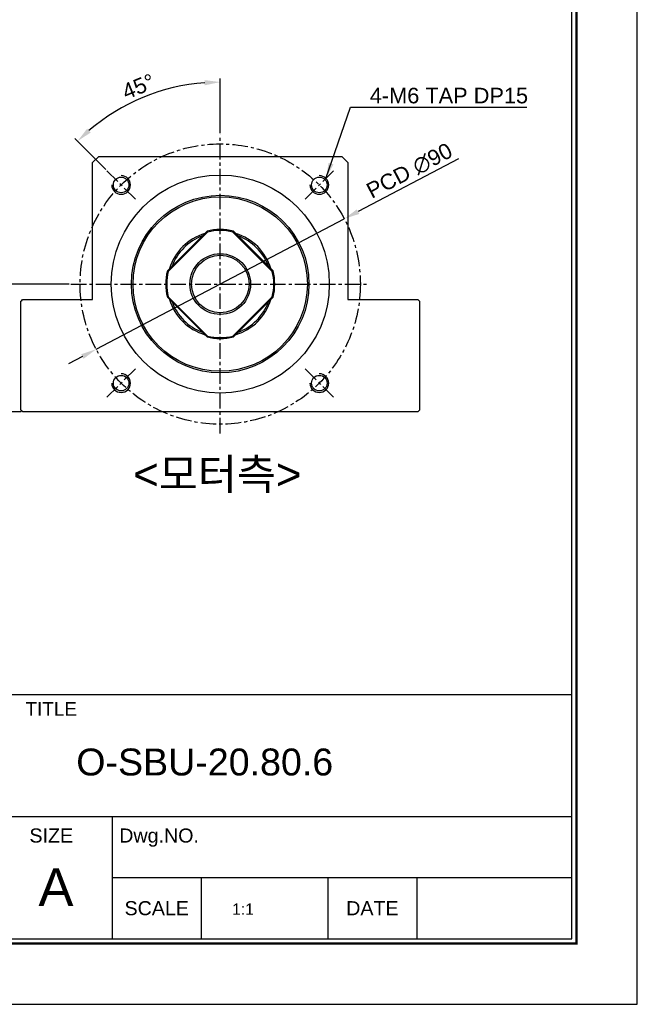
# Model space of a CAD drawing. Header units: millimetres. Extents: x 876 to 1770, y 469 to 1102.
# Tile 3 of 4: x 1572 to 1770, y 469 to 785. Entities that reach past the tile are written whole.
import ezdxf
from ezdxf.enums import TextEntityAlignment as Align

# ---------------------------------------------------------------- set-up
doc = ezdxf.new("R2010")
doc.units = ezdxf.units.MM
doc.linetypes.add('CENTER', pattern=[2, 1.25, -0.25, 0.25, -0.25])
for name, color, linetype in [('S1', 1, 'CENTER'), ('Z5', 7, 'Continuous'), ('Z7', 7, 'Continuous')]:
    doc.layers.add(name, color=color, linetype=linetype)
doc.styles.get("Standard").update_dxf_attribs({"font": 'arial.ttf'})
doc.dimstyles.new('S5', dxfattribs={"dimtxt": 5, "dimasz": 5, "dimexe": 1.2, "dimexo": 0.5, "dimgap": 1.2, "dimtad": 1, "dimdec": 3, "dimzin": 11, "dimdsep": 46, "dimtxsty": 'Standard', "dimcen": 0, "dimclrd": 5, "dimclre": 5, "dimclrt": 3, "dimadec": 0, "dimazin": 0, "dimtp": 3e-09, "dimtfac": 0.7, "dimtdec": 3, "dimtmove": 0, "dimatfit": 3, "dimfxl": 1.25, "dimtolj": 1, "dimtzin": 11, "dimarcsym": 0})

# ---------------------------------------------------------------- blocks, each defined once
blk = doc.blocks.new('*D103')
at = {"color": 5, "lineweight": -2, "ltscale": 4}
for p, q in [((1712.576230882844, 740.7650518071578), (1680.337871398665, 723.8257594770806)), ((1596.240271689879, 679.6375982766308), (1675.911681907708, 721.5000667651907)), ((1591.814082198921, 677.3119055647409), (1587.387892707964, 674.9862128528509))]:
    blk.add_line(p, q, dxfattribs=at)
at = {"color": 5}
for points in [[(1679.950255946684, 724.5634577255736), (1680.725486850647, 723.0880612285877), (1675.911681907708, 721.5000667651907)], [(1592.201697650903, 676.5742073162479), (1591.426466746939, 678.0496038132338), (1596.240271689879, 679.6375982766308)]]:
    blk.add_solid(points, dxfattribs=at)
at = {"layer": 'Defpoints', "color": 0}
for p in [(1675.911681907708, 721.5000667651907), (1596.240271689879, 679.6375982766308)]:
    blk.add_point(p, dxfattribs=at)
at = {"color": 3, "insert": (1696.859500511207, 736.9042186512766), "char_height": 5, "attachment_point": 5, "rotation": 27.7191886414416}
blk.add_mtext('\\A1;PCD ∅90', dxfattribs=at)
blk = doc.blocks.new('*D104')
at = {"color": 5, "lineweight": -2, "ltscale": 4}
for p, q in [((1636.075976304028, 749.0688332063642), (1636.075976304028, 766.618591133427)), ((1599.348459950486, 737.296349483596), (1589.371744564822, 747.2730647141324))]:
    blk.add_line(p, q, dxfattribs=at)
blk.add_arc((1636.075976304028, 700.5688337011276), 64.84975743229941, 94.41867348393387, 130.5813269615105, dxfattribs=at)
at = {"color": 5}
for points in [[(1631.111818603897, 764.3931240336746), (1631.047567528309, 766.0585517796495), (1636.075976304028, 765.418591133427)], [(1593.323374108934, 750.4326790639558), (1594.455576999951, 749.2096114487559), (1590.220272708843, 746.4245365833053)]]:
    blk.add_solid(points, dxfattribs=at)
at = {"layer": 'Defpoints', "color": 0}
for p in [(1619.291623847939, 763.2088891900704), (1636.075976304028, 748.5688332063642), (1599.702013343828, 736.9427960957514), (1608.810329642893, 727.8344799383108), (1636.075976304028, 652.5688325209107)]:
    blk.add_point(p, dxfattribs=at)
at = {"color": 3, "insert": (1609.81048969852, 763.9793269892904), "char_height": 5, "attachment_point": 5, "rotation": 22.500000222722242}
blk.add_mtext('\\A1;45%%d', dxfattribs=at)
blk = doc.blocks.new('*D118')
at = {"color": 5, "lineweight": -2, "ltscale": 4}
for p, q in [((1587.575977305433, 700.5688325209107), (1550.16550447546, 700.5688325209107)), ((1551.36550447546, 695.5688325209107), (1551.36550447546, 664.5688325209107)), ((1572.075978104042, 659.5688325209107), (1550.16550447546, 659.5688325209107))]:
    blk.add_line(p, q, dxfattribs=at)
at = {"color": 5}
for points in [[(1552.198837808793, 695.5688325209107), (1550.532171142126, 695.5688325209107), (1551.36550447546, 700.5688325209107)], [(1550.532171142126, 664.5688325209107), (1552.198837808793, 664.5688325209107), (1551.36550447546, 659.5688325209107)]]:
    blk.add_solid(points, dxfattribs=at)
at = {"layer": 'Defpoints', "color": 0}
for p in [(1588.075977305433, 700.5688325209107), (1551.36550447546, 659.5688325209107), (1572.575978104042, 659.5688325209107)]:
    blk.add_point(p, dxfattribs=at)
at = {"color": 3, "insert": (1546.008160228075, 680.0688325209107), "char_height": 5, "attachment_point": 5, "rotation": 90}
blk.add_mtext('\\A1;41{\\H3.500000;\\S 0^ -0.05;}', dxfattribs=at)
blk = doc.blocks.new('란표제')
at = {"layer": 'Z7', "color": 0}
for p, q in [((297.0000000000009, 0), (297.0000000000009, 210)), ((0, 0), (297.0000000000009, 0))]:
    blk.add_line(p, q, dxfattribs=at)
at = {"layer": 'Z7'}
for p, q in [((290.0000000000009, 33), (160.0000000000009, 33)), ((290.0000000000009, 20), (186.0000000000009, 20)), ((241.0000000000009, 20), (241.0000000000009, 7)), ((290.0000000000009, 13.5), (241.0000000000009, 13.5)), ((250.5000000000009, 13.5), (250.5000000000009, 7)), ((264.0000000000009, 13.5), (264.0000000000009, 7)), ((273.5000000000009, 13.5), (273.5000000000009, 7))]:
    blk.add_line(p, q, dxfattribs=at)
at = {"layer": 'Z7', "const_width": 0.25}
blk.add_lwpolyline([(290.5000000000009, 6.5), (290.5000000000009, 203.5), (10, 203.5), (10, 6.5)], close=True, dxfattribs=at)
at = {"layer": 'Z7'}
blk.add_lwpolyline([(290.0000000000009, 7), (290.0000000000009, 203), (10.5, 203), (10.5, 7)], close=True, dxfattribs=at)
at = {"layer": 'Z5', "ltscale": 0.5}
for tag, p, height in [('TITLE', (237.1657184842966, 24.40589700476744), 2.5), ('도번', (251.1811757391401, 15.64243272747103), 2.5), ('SCALE', (253.7810780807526, 9.552501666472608), 1.2), ('DATE', (277.0199167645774, 9.511328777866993), 1.2)]:
    blk.add_attdef(tag, p, '', height=height, dxfattribs=at)
at = {"layer": 'Z7'}
for s, height, p in [('TITLE', 1.444, (234.5000000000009, 31.5)), ('SIZE', 1.5, (234.5000000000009, 18)), ('Dwg.NO.', 1.5, (246.0000000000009, 18)), ('A', 4, (235.0000000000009, 12.5)), ('SCALE', 1.5, (245.7500000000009, 10.25)), ('DATE', 1.5, (268.7500000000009, 10.25))]:
    blk.add_text(s, height=height, dxfattribs=at).set_placement(p, align=Align.MIDDLE_CENTER)
for tag, p in [('필렛', (179.2500000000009, 10.89999999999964)), ('모따기', (179.2500000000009, 8.299999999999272))]:
    blk.add_attdef(tag, text='', height=1.15, dxfattribs=at).set_placement(p, align=Align.MIDDLE_LEFT)

msp = doc.modelspace()

# ---------------------------------------------------------------- linework, layer by layer
at = {"color": 7, "linetype": 'Continuous', "lineweight": 25}
for p, q in [((1595.075976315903, 739.5688328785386), (1597.075972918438, 741.5688332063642)), ((1597.075972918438, 741.5688332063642), (1675.075974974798, 741.5688332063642)), ((1675.075974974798, 741.5688332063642), (1677.075975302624, 739.5688328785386)), ((1595.075976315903, 695.5688330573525), (1595.075976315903, 739.5688328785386)), ((1677.075975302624, 739.5688328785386), (1677.075975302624, 695.5688330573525)), ((1619.095600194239, 704.8016598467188), (1631.84314897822, 717.5492086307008)), ((1631.996172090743, 717.2779676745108), (1619.366841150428, 704.6486367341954)), ((1631.84314897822, 717.5492086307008), (1631.996172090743, 717.2779676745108)), ((1640.155780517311, 717.2779676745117), (1640.308803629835, 717.5492086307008)), ((1652.785111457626, 704.6486367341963), (1640.155780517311, 717.2779676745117)), ((1640.308803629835, 717.5492086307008), (1653.056352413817, 704.8016598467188)), ((1619.366841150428, 704.6486367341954), (1619.095600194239, 704.8016598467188)), ((1653.056352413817, 704.8016598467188), (1652.785111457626, 704.6486367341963)), ((1572.325973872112, 695.3188325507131), (1572.575978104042, 695.5688330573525)), ((1572.575978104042, 695.5688330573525), (1595.075976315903, 695.5688330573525)), ((1619.095600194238, 696.3360051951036), (1619.366841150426, 696.489028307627)), ((1631.84314897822, 683.5884564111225), (1619.095600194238, 696.3360051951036)), ((1619.366841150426, 696.489028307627), (1631.996172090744, 683.8596973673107)), ((1640.155780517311, 683.8596973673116), (1652.785111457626, 696.4890283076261)), ((1653.056352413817, 696.3360051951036), (1640.308803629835, 683.5884564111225)), ((1652.785111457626, 696.4890283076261), (1653.056352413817, 696.3360051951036)), ((1677.075975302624, 695.5688330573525), (1699.575974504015, 695.5688330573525)), ((1699.575974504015, 695.5688330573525), (1700.075974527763, 695.0688320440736)), ((1572.075977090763, 695.0688320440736), (1572.325973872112, 695.3188325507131)), ((1572.075977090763, 660.0688325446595), (1572.075977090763, 695.0688320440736)), ((1700.075974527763, 695.0688320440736), (1700.075974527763, 660.0688325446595)), ((1631.996172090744, 683.8596973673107), (1631.84314897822, 683.5884564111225)), ((1640.308803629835, 683.5884564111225), (1640.155780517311, 683.8596973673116)), ((1572.325973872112, 659.8188325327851), (1572.075977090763, 660.0688325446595)), ((1572.575978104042, 659.5688325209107), (1572.325973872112, 659.8188325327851)), ((1699.575974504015, 659.5688325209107), (1572.575978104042, 659.5688325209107)), ((1700.075974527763, 660.0688325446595), (1699.575974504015, 659.5688325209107))]:
    msp.add_line(p, q, dxfattribs=at)
for centre, radius in [((1636.075976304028, 700.5688325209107), 35.00000000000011), ((1604.256171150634, 732.3886376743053), 2.5), ((1667.895781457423, 732.3886376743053), 2.5), ((1636.075976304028, 700.5688325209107), 28.49999999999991), ((1636.075976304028, 700.5688325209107), 27.99999999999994), ((1636.075976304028, 700.5688325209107), 9.750000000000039), ((1636.075976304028, 700.5688325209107), 9.249999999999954), ((1604.256171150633, 668.7490273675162), 2.500000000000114), ((1667.895781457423, 668.7490273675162), 2.5)]:
    msp.add_circle(centre, radius, dxfattribs=at)
at = {"color": 5}
for centre in [(1604.256171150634, 732.3886376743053), (1667.895781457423, 732.3886376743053), (1604.256171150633, 668.7490273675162), (1667.895781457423, 668.7490273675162)]:
    msp.add_arc(centre, 3, 180, 90, dxfattribs=at)
at = {"color": 7, "linetype": 'Continuous', "lineweight": 25}
for radius, start, end in [(17.50000000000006, 76.00271913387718, 103.9972808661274), (17.20000000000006, 76.278781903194, 103.7212180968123), (17, 106.9275130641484, 163.0724869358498), (16.50000000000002, 110.3800226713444, 159.6199773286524), (17, 16.92751306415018, 73.07248693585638), (16.50000000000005, 20.38002267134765, 69.61997732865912), (17.49999999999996, 166.0027191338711, 193.9972808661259), (17.20000000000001, 166.2787819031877, 193.721218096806), (17.20000000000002, 346.278781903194, 13.72121809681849), (17.50000000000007, 346.0027191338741, 13.99728086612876), (16.99999999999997, 196.9275130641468, 253.0724869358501), (17, 286.9275130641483, 343.0724869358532), (16.5, 200.3800226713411, 249.6199773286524), (16.50000000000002, 290.3800226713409, 339.6199773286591), (17.49999999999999, 256.002719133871, 283.9972808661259), (17.20000000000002, 256.2787819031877, 283.7212180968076)]:
    msp.add_arc((1636.075976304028, 700.5688325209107), radius, start, end, dxfattribs=at)
at = {"layer": 'S1', "ltscale": 4}
for p, q in [((1636.075976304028, 652.5688325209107), (1636.075976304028, 748.5688332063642)), ((1608.810329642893, 727.8344799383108), (1599.702013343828, 736.9427960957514)), ((1663.341623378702, 727.8344795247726), (1672.449939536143, 736.942795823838)), ((1588.075977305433, 700.5688325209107), (1684.075976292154, 700.5688325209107)), ((1608.810329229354, 673.3031862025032), (1599.702013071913, 664.1948699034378)), ((1663.341622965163, 673.3031857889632), (1672.449939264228, 664.1948696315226))]:
    msp.add_line(p, q, dxfattribs=at)
msp.add_circle((1636.075976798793, 700.5688325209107), 44.99999965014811, dxfattribs=at)

# ---------------------------------------------------------------- block references
at = {"ltscale": 5}
ref = msp.add_blockref('란표제', (875.721497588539, 469.2925464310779), dxfattribs=dict(at, xscale=3.011052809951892, yscale=3.011052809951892, zscale=3.011052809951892))
ref.add_attrib('TITLE', 'O-SBU-20.80.6', (1589.840000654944, 542.7799911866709), dxfattribs={"layer": 'Z5', "ltscale": 0.5, "height": 8.64})
ref.add_attrib('SCALE', '1:1', (1639.869725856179, 498.0556334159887), dxfattribs={"layer": 'Z5', "ltscale": 0.5, "height": 3.613263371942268})

# ---------------------------------------------------------------- texts
at = {"color": 3, "ltscale": 4, "attachment_point": 7}
for s, insert, char_height in [('4-M6 TAP DP15', (1684.087497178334, 758.5221574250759), 5), ('<모터측>', (1608.16775085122, 633.4473826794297), 10)]:
    msp.add_mtext(s, dxfattribs=dict(at, insert=insert, char_height=char_height))

# ---------------------------------------------------------------- dimensions: what is measured, and where the dimension line sits
at = {"ltscale": 4}
dim = msp.add_angular_dim_2l(base=(1619.291623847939, 763.2088891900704), line1=((1636.075976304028, 652.5688325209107), (1636.075976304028, 748.5688332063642)), line2=((1608.810329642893, 727.8344799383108), (1599.702013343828, 736.9427960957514)), dimstyle='S5', dxfattribs=at)
dim.commit()
dim.dimension.update_dxf_attribs({"geometry": '*D104', "text_midpoint": (1609.81048969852, 763.9793269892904)})
dim = msp.add_diameter_dim_2p(p1=(1596.240271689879, 679.6375982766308), p2=(1675.911681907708, 721.5000667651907), text='PCD <>', dimstyle='S5', dxfattribs=at)
dim.commit()
dim.dimension.update_dxf_attribs({"geometry": '*D103', "text_midpoint": (1696.859500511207, 736.9042186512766)})
dim = msp.add_linear_dim(base=(1551.36550447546, 659.5688325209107), p1=(1588.075977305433, 700.5688325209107), p2=(1572.575978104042, 659.5688325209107), angle=90, dimstyle='S5', override={"dimgap": 1.2, "dimtol": 1, "dimlim": 0, "dimtp": 0, "dimtm": 0.05}, dxfattribs=at)
dim.commit()
dim.dimension.update_dxf_attribs({"geometry": '*D118', "text_midpoint": (1546.008160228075, 680.0688325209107)})

# ---------------------------------------------------------------- leaders
at = {"ltscale": 4, "annotation_type": 0, "has_hookline": 1, "hookline_direction": 0, "text_width": 50.48431105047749}
msp.add_leader([(1670.01710178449, 734.5099580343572), (1677.887497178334, 757.3221574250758), (1682.887497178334, 757.3221574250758)], dimstyle='S5', dxfattribs=at)

doc.saveas('drawing.dxf')
